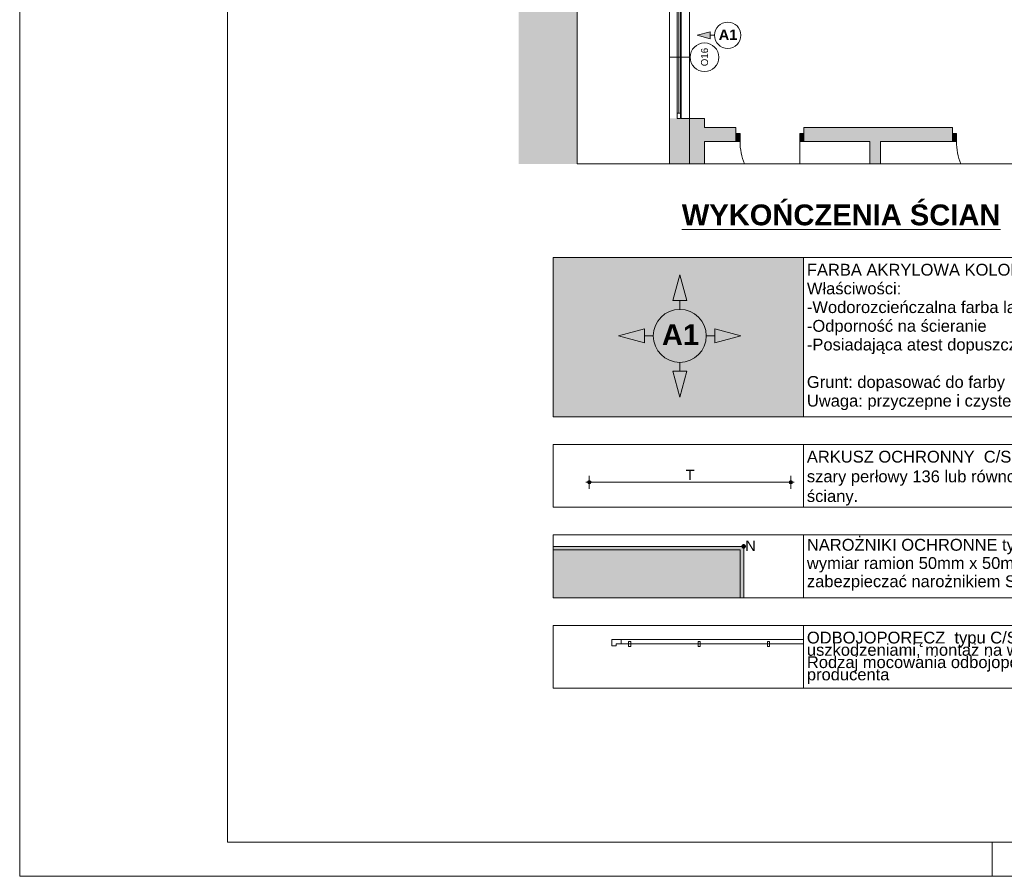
# Paper-space layout 'A-49 WYKOŃCZENIA ŚCIAN - PIĘTRO 4' of a CAD drawing. Header units: millimetres. Extents: x 0 to 500, y 0 to 350.
# Tile 1 of 15: x 0 to 142, y 0 to 123. Entities that reach past the tile are written whole.
import ezdxf
from ezdxf.xclip import XClip

# ---------------------------------------------------------------- set-up
doc = ezdxf.new("R2010")
doc.units = ezdxf.units.MM
doc.header["$MEASUREMENT"] = 0
doc.header["$XCLIPFRAME"] = 0
doc.linetypes.add('DASHDOTX2', pattern=[1000, 500, -250, 0, -250])
doc.linetypes.add('PRZERYWANA_DU_A', pattern=[550, 350, -200])
for name, color, linetype, lineweight in [('0_Nr_pióra__1', 7, 'Continuous', 20), ('0_Nr_pióra__2', 8, 'Continuous', 13), ('A__OKŁADZINY ŚCIAN_Nr_pióra__1', 7, 'Continuous', 20), ('A_ściany_Nr_pióra__1', 7, 'Continuous', 20), ('A_ściany_Nr_pióra__3', 252, 'Continuous', 13), ('AR LEGENDY_Nr_pióra__2', 8, 'Continuous', 13), ('AR P NAROŻNIKI_Nr_pióra__1', 7, 'Continuous', 20), ('AR P NAROŻNIKI_Nr_pióra__2', 8, 'Continuous', 13), ('AR P PŁYTKI_Nr_pióra__2', 8, 'Continuous', 13), ('Drzwi Archicad_Nr_pióra__1', 7, 'Continuous', 20), ('Okna Archicada_Nr_pióra__3', 252, 'Continuous', 13), ('Znaczniki okien Archicada_Nr_pióra__3', 252, 'Continuous', 13)]:
    doc.layers.add(name, color=color, linetype=linetype, lineweight=lineweight)
for name, color, linetype in [('A__OKŁADZINY ŚCIAN', 7, 'Continuous'), ('A_podrys', 7, 'Continuous'), ('A_ściany', 7, 'Continuous'), ('AR P NAROŻNIKI', 7, 'Continuous'), ('AR ŚCIANY ISTNIEJĄCE', 7, 'Continuous'), ('Drzwi Archicad', 7, 'Continuous')]:
    doc.layers.add(name, color=color, linetype=linetype)
for name, color, linetype, lineweight, true_color in [('A__OKŁADZINY ŚCIAN_Nr_pióra__7', 7, 'Continuous', 18, 0x171717), ('A_Arkusz_Nr_pióra__255', 7, 'Continuous', 15, 0x242424), ('A_osie_Nr_pióra__16', 7, 'Continuous', 5, 0x0f0f0f), ('AR ODBOJOPORĘCZ_Nr_pióra__84', 7, 'Continuous', 5, 0x4a4a4a), ('AR P NAROŻNIKI_Nr_pióra__7', 7, 'Continuous', 18, 0x171717)]:
    doc.layers.add(name, color=color, linetype=linetype, lineweight=lineweight, true_color=true_color)
doc.styles.add('STYL_AUTOMATYCZNY_1', font='arial.ttf')
doc.styles.add('STYL_AUTOMATYCZNY_3', font='arial.ttf')
doc.styles.add('STYL_AUTOMATYCZNY_5', font='arial.ttf')

# ---------------------------------------------------------------- blocks, each defined once
blk = doc.blocks.new('Rysunek_2_2', base_point=(-1546.9, -276.58))
at = {"linetype": 'Continuous', "lineweight": 0, "true_color": 0x484848}
blk.add_hatch(color=251, dxfattribs=at).paths.add_polyline_path([(71.84, 102.5), (80.22, 102.5), (80.22, 311.31), (71.84, 311.31)])
at = {"layer": 'A__OKŁADZINY ŚCIAN', "linetype": 'Continuous', "lineweight": 0, "true_color": 0x000000}
blk.add_hatch(color=18, dxfattribs=at).paths.add_polyline_path([(97.5, 121.01), (99.37, 120.51), (99.37, 121.51)])
at = {"layer": 'A_ściany', "linetype": 'Continuous', "lineweight": 0, "true_color": 0x000000}
for points in [[(98.57, 109.05), (93.52, 109.05), (93.52, 102.5), (98.57, 102.5)], [(103.09, 107.75), (98.57, 107.75), (98.57, 105.72), (103.09, 105.72)], [(112.89, 107.75), (112.89, 105.72), (134.25, 105.72), (134.25, 107.75)], [(123.89, 105.72), (122.39, 105.72), (122.39, 102.5), (123.89, 102.5)]]:
    blk.add_hatch(color=18, dxfattribs=at).paths.add_polyline_path(points)
at = {"layer": 'Drzwi Archicad', "linetype": 'Continuous', "lineweight": 0, "true_color": 0xfdfdfd}
for points in [[(103.09, 106.87), (103.09, 105.72), (103.69, 105.72), (103.69, 106.87)], [(112.89, 105.72), (112.89, 106.87), (112.29, 106.87), (112.29, 105.72)], [(134.25, 106.87), (134.25, 105.72), (134.85, 105.72), (134.85, 106.87)]]:
    blk.add_hatch(color=7, dxfattribs=at).paths.add_polyline_path(points)
at = {"layer": '0_Nr_pióra__2', "color": 8, "linetype": 'PRZERYWANA_DU_A', "lineweight": 13, "flags": 128}
for points in [[(80.22, 311.31), (80.22, 102.5)], [(80.22, 102.5), (195.22, 102.5)]]:
    blk.add_lwpolyline(points, dxfattribs=at)
at = {"layer": 'A__OKŁADZINY ŚCIAN_Nr_pióra__1', "color": 7, "linetype": 'Continuous', "lineweight": 20}
for p, q in [((97.5, 121.01), (99.37, 121.51)), ((97.5, 121.01), (99.37, 120.51)), ((99.37, 121.51), (99.37, 120.51)), ((100, 121.01), (99.37, 121.01))]:
    blk.add_line(p, q, dxfattribs=at)
blk.add_circle((101.91, 121.01), 1.9, dxfattribs=at)
at = {"layer": 'A_osie_Nr_pióra__16', "color": 250, "linetype": 'DASHDOTX2', "lineweight": 5, "true_color": 0x0f0f0f}
blk.add_line((96.39, 234.32), (96.39, 102.5), dxfattribs=at)
at = {"layer": 'A_ściany_Nr_pióra__1', "color": 7, "linetype": 'Continuous', "lineweight": 20}
for p, q in [((103.09, 107.75), (102.72, 107.75)), ((103.09, 106.87), (103.09, 107.75)), ((112.89, 107.75), (113.26, 107.75)), ((112.89, 106.87), (112.89, 107.75)), ((134.25, 107.75), (133.88, 107.75)), ((134.25, 106.87), (134.25, 107.75)), ((103.09, 105.72), (103.09, 106.87)), ((112.89, 105.72), (112.89, 106.87)), ((134.25, 105.72), (134.25, 106.87)), ((103.09, 105.72), (102.62, 105.72)), ((112.89, 105.72), (113.36, 105.72)), ((134.25, 105.72), (133.78, 105.72))]:
    blk.add_line(p, q, dxfattribs=at)
at = {"layer": 'A_ściany_Nr_pióra__1', "color": 7, "linetype": 'Continuous', "lineweight": 20, "flags": 128}
for points in [[(93.52, 109.05), (93.52, 102.5)], [(98.57, 109.05), (95.23, 109.05)], [(98.57, 107.75), (98.57, 109.05)], [(103.09, 107.75), (98.57, 107.75)], [(134.25, 107.75), (112.89, 107.75)], [(98.57, 105.72), (103.09, 105.72)], [(98.57, 102.5), (98.57, 105.72)], [(112.89, 105.72), (122.39, 105.72)], [(122.39, 105.72), (122.39, 102.5)], [(123.89, 105.72), (134.25, 105.72)], [(123.89, 102.5), (123.89, 105.72)]]:
    blk.add_lwpolyline(points, dxfattribs=at)
at = {"layer": 'A_ściany_Nr_pióra__3', "color": 252, "linetype": 'Continuous', "lineweight": 13}
for p, q in [((93.52, 126.65), (93.52, 109.05)), ((95.23, 109.05), (95.23, 126.65))]:
    blk.add_line(p, q, dxfattribs=at)
at = {"layer": 'Drzwi Archicad_Nr_pióra__1', "color": 7, "linetype": 'Continuous', "lineweight": 20}
for p, q in [((103.09, 107.75), (102.72, 107.75)), ((103.09, 107.75), (102.72, 107.75)), ((103.09, 106.87), (103.09, 107.75)), ((103.09, 106.87), (103.09, 107.75)), ((112.89, 106.87), (112.89, 107.75)), ((112.89, 106.87), (112.89, 107.75)), ((112.89, 107.75), (113.26, 107.75)), ((112.89, 107.75), (113.26, 107.75)), ((134.25, 107.75), (133.88, 107.75)), ((134.25, 107.75), (133.88, 107.75)), ((134.25, 106.87), (134.25, 107.75)), ((134.25, 106.87), (134.25, 107.75)), ((103.09, 106.87), (103.69, 106.87)), ((103.09, 105.72), (103.09, 106.87)), ((103.09, 105.72), (103.09, 106.87)), ((103.09, 105.72), (103.09, 106.87)), ((103.69, 106.87), (103.69, 105.72)), ((112.29, 105.72), (112.29, 106.87)), ((112.29, 106.87), (112.89, 106.87)), ((112.89, 106.87), (112.89, 105.72)), ((112.89, 105.72), (112.89, 106.87)), ((112.89, 105.72), (112.89, 106.87)), ((134.25, 106.87), (134.85, 106.87)), ((134.25, 105.72), (134.25, 106.87)), ((134.25, 105.72), (134.25, 106.87)), ((134.25, 105.72), (134.25, 106.87)), ((134.85, 106.87), (134.85, 105.72)), ((103.09, 105.72), (102.62, 105.72)), ((103.09, 105.72), (102.62, 105.72)), ((103.69, 105.72), (103.09, 105.72)), ((112.89, 105.72), (112.29, 105.72)), ((112.29, 105.72), (112.29, 102.5)), ((112.89, 105.72), (113.36, 105.72)), ((112.89, 105.72), (113.36, 105.72)), ((134.25, 105.72), (133.78, 105.72)), ((134.25, 105.72), (133.78, 105.72)), ((134.85, 105.72), (134.25, 105.72))]:
    blk.add_line(p, q, dxfattribs=at)
for centre in [(112.29, 105.72), (143.45, 105.72)]:
    blk.add_arc(centre, 8.6, 180, 201.9884, dxfattribs=at)
at = {"layer": 'Okna Archicada_Nr_pióra__3', "color": 252, "linetype": 'Continuous', "lineweight": 13}
for p, q in [((94.62, 126.65), (94.62, 109.05)), ((95.12, 109.05), (95.12, 126.65)), ((94.87, 109.8), (94.87, 125.9)), ((95.12, 109.8), (94.62, 109.8)), ((94.62, 109.05), (95.12, 109.05))]:
    blk.add_line(p, q, dxfattribs=at)
at = {"layer": 'Znaczniki okien Archicada_Nr_pióra__3', "color": 252, "linetype": 'Continuous', "lineweight": 13}
blk.add_line((96.51, 117.85), (93.52, 117.85), dxfattribs=at)
for start, end in [(90, 270), (270, 90)]:
    blk.add_arc((98.57, 117.85), 2.06, start, end, dxfattribs=at)
at = {"layer": 'A__OKŁADZINY ŚCIAN_Nr_pióra__1', "color": 7, "linetype": 'Continuous', "lineweight": 20, "insert": (100.62, 121.09), "char_height": 1.5, "attachment_point": 4, "style": 'STYL_AUTOMATYCZNY_3'}
blk.add_mtext('\\A1;{\\pql;\\fArial|b1|i0|c238|p0;\\W1.000000;A1}', dxfattribs=at)
at = {"layer": 'Znaczniki okien Archicada_Nr_pióra__3', "color": 252, "linetype": 'Continuous', "lineweight": 13, "insert": (99.09, 116.56), "char_height": 1, "attachment_point": 7, "rotation": 90, "style": 'STYL_AUTOMATYCZNY_1'}
blk.add_mtext('\\A1;{\\pql;\\pt1;\\fArial|b0|i0|c238|p0;\\W1.000000;O16}', dxfattribs=at)
blk = doc.blocks.new('Rysunek_3_3', base_point=(-2093.46, -375.77))
at = {"linetype": 'Continuous', "lineweight": 0, "true_color": 0xe1e1e1}
for points in [[(112.81, 66.12), (112.81, 89.02), (76.81, 89.02), (76.81, 66.12)], [(76.81, 46.97), (103.71, 46.97), (103.71, 40.09), (104.21, 40.09), (104.21, 47.47), (76.81, 47.47)]]:
    blk.add_hatch(color=254, dxfattribs=at).paths.add_polyline_path(points)
at = {"linetype": 'Continuous', "lineweight": 0, "true_color": 0x000000}
for points in [[(95.01, 86.56), (94.01, 82.83), (96.01, 82.83)], [(86.2, 77.76), (89.93, 76.76), (89.93, 78.76)], [(103.81, 77.76), (100.08, 78.76), (100.08, 76.76)], [(95.01, 68.95), (96.01, 72.68), (94.01, 72.68)]]:
    blk.add_hatch(color=18, dxfattribs=at).paths.add_polyline_path(points)
at = {"layer": 'A__OKŁADZINY ŚCIAN', "linetype": 'Continuous', "lineweight": 0, "true_color": 0x171717}
for points in [[(81.74, 56.7), (81.76, 56.61), (81.81, 56.52), (81.9, 56.47), (81.99, 56.45), (82.09, 56.47), (82.17, 56.52), (82.22, 56.61), (82.24, 56.7), (82.22, 56.8), (82.17, 56.88), (82.09, 56.93), (81.99, 56.95), (81.9, 56.93), (81.81, 56.88), (81.76, 56.8)], [(110.74, 56.7), (110.76, 56.61), (110.82, 56.52), (110.9, 56.47), (110.99, 56.45), (111.09, 56.47), (111.17, 56.52), (111.22, 56.61), (111.24, 56.7), (111.22, 56.8), (111.17, 56.88), (111.09, 56.93), (110.99, 56.95), (110.9, 56.93), (110.82, 56.88), (110.76, 56.8)]]:
    blk.add_hatch(color=250, dxfattribs=at).paths.add_polyline_path(points)
at = {"layer": 'AR P NAROŻNIKI', "linetype": 'Continuous', "lineweight": 0, "true_color": 0x171717}
blk.add_hatch(color=250, dxfattribs=at).paths.add_polyline_path([(104.46, 47.47, 1), (103.96, 47.47, 1)])
at = {"layer": 'AR ŚCIANY ISTNIEJĄCE', "linetype": 'Continuous', "lineweight": 0, "true_color": 0xb6b6b6}
blk.add_hatch(color=253, dxfattribs=at).paths.add_polyline_path([(76.81, 46.97), (76.81, 40.09), (103.71, 40.09), (103.71, 46.97)])
at = {"layer": '0_Nr_pióra__1', "color": 7, "linetype": 'Continuous', "lineweight": 20}
for p, q in [((95.01, 86.56), (94.01, 82.83)), ((95.01, 86.56), (96.01, 82.83)), ((96.01, 82.83), (94.01, 82.83)), ((95.01, 81.56), (95.01, 82.83)), ((86.2, 77.76), (89.93, 78.76)), ((89.93, 78.76), (89.93, 76.76)), ((100.08, 76.76), (100.08, 78.76)), ((103.81, 77.76), (100.08, 78.76)), ((86.2, 77.76), (89.93, 76.76)), ((91.2, 77.76), (89.93, 77.76)), ((98.81, 77.76), (100.08, 77.76)), ((103.81, 77.76), (100.08, 76.76)), ((95.01, 73.95), (95.01, 72.68)), ((94.01, 72.68), (96.01, 72.68)), ((95.01, 68.95), (94.01, 72.68)), ((95.01, 68.95), (96.01, 72.68))]:
    blk.add_line(p, q, dxfattribs=at)
blk.add_circle((95.01, 77.76), 3.81, dxfattribs=at)
at = {"layer": '0_Nr_pióra__2', "color": 8, "linetype": 'Continuous', "lineweight": 13}
for p, q in [((245.12, 89.02), (112.81, 89.02)), ((112.81, 89.02), (112.81, 66.12)), ((245.12, 66.12), (245.12, 89.02)), ((112.81, 66.12), (245.12, 66.12))]:
    blk.add_line(p, q, dxfattribs=at)
at = {"layer": '0_Nr_pióra__2', "color": 8, "linetype": 'Continuous', "lineweight": 13, "flags": 128}
for points in [[(112.81, 66.12), (112.81, 89.02), (76.81, 89.02), (76.81, 66.12)], [(76.81, 46.97), (76.81, 47.47), (104.21, 47.47), (104.21, 40.09), (103.71, 40.09), (103.71, 46.97)]]:
    blk.add_lwpolyline(points, close=True, dxfattribs=at)
at = {"layer": 'A__OKŁADZINY ŚCIAN_Nr_pióra__7', "color": 250, "linetype": 'Continuous', "lineweight": 18, "true_color": 0x171717}
for p, q in [((81.49, 56.7), (81.74, 56.7)), ((81.99, 56.95), (81.99, 57.64)), ((82.24, 56.7), (110.74, 56.7)), ((110.99, 56.95), (110.99, 57.64)), ((111.24, 56.7), (111.49, 56.7)), ((81.99, 55.76), (81.99, 56.45)), ((110.99, 55.76), (110.99, 56.45))]:
    blk.add_line(p, q, dxfattribs=at)
for centre in [(81.99, 56.7), (110.99, 56.7)]:
    blk.add_circle(centre, 0.25, dxfattribs=at)
at = {"layer": 'AR LEGENDY_Nr_pióra__2', "color": 8, "linetype": 'Continuous', "lineweight": 13}
for p, q in [((245.12, 62.12), (112.81, 62.12)), ((112.81, 62.12), (112.81, 53.11)), ((245.12, 53.11), (245.12, 62.12)), ((112.81, 53.11), (245.12, 53.11)), ((245.12, 49.11), (112.81, 49.11)), ((112.81, 49.11), (112.81, 40.09)), ((245.12, 40.09), (245.12, 49.11)), ((112.81, 40.09), (245.12, 40.09)), ((245.12, 36.09), (112.81, 36.09)), ((112.81, 36.09), (112.81, 27.08)), ((245.12, 27.08), (245.12, 36.09)), ((112.81, 27.08), (245.12, 27.08))]:
    blk.add_line(p, q, dxfattribs=at)
at = {"layer": 'AR ODBOJOPORĘCZ_Nr_pióra__84', "color": 251, "linetype": 'Continuous', "lineweight": 5, "true_color": 0x4a4a4a}
for p, q in [((85.24, 33.16), (85.24, 34.05)), ((85.24, 33.16), (85.24, 34.05)), ((85.24, 34.05), (112.81, 34.05)), ((86.59, 33.46), (86.59, 34.05)), ((85.24, 33.16), (85.84, 33.16)), ((85.84, 33.46), (112.81, 33.46)), ((85.84, 33.16), (85.84, 33.46)), ((87.65, 33.78), (87.65, 33.05)), ((87.65, 33.78), (87.95, 33.78)), ((87.65, 33.05), (87.95, 33.05)), ((87.95, 33.78), (87.95, 33.05)), ((97.65, 33.78), (97.65, 33.05)), ((97.65, 33.78), (97.95, 33.78)), ((97.65, 33.05), (97.95, 33.05)), ((97.95, 33.78), (97.95, 33.05)), ((107.65, 33.78), (107.65, 33.05)), ((107.65, 33.78), (107.95, 33.78)), ((107.65, 33.05), (107.95, 33.05)), ((107.95, 33.78), (107.95, 33.05))]:
    blk.add_line(p, q, dxfattribs=at)
at = {"layer": 'AR P NAROŻNIKI_Nr_pióra__1', "color": 7, "linetype": 'Continuous', "lineweight": 20}
blk.add_circle((104.21, 47.47), 0.25, dxfattribs=at)
at = {"layer": 'AR P NAROŻNIKI_Nr_pióra__2', "color": 8, "linetype": 'PRZERYWANA_DU_A', "lineweight": 13, "flags": 128}
blk.add_lwpolyline([(104.46, 47.47, 1), (103.96, 47.47, 1)], format="xyb", close=True, dxfattribs=at)
at = {"layer": 'AR P PŁYTKI_Nr_pióra__2', "color": 8, "linetype": 'Continuous', "lineweight": 13, "flags": 128}
for points in [[(112.81, 62.12), (112.81, 53.11), (76.81, 53.11), (76.81, 62.12)], [(112.81, 49.11), (112.81, 40.09), (76.81, 40.09), (76.81, 49.11)], [(112.81, 36.09), (112.81, 27.08), (76.81, 27.08), (76.81, 36.09)]]:
    blk.add_lwpolyline(points, close=True, dxfattribs=at)
at = {"layer": '0_Nr_pióra__1', "color": 7, "linetype": 'Continuous', "lineweight": 20, "insert": (92.44, 77.93), "char_height": 3, "attachment_point": 4, "style": 'STYL_AUTOMATYCZNY_3'}
blk.add_mtext('\\A1;{\\pql;\\fArial|b1|i0|c238|p0;\\W1.000000;A1}', dxfattribs=at)
at = {"layer": '0_Nr_pióra__2', "color": 8, "linetype": 'Continuous', "lineweight": 13, "insert": (95.31, 96.67), "char_height": 3, "attachment_point": 1, "style": 'STYL_AUTOMATYCZNY_3'}
blk.add_mtext('\\A1;{\\pql;\\fArial|b1|i0|c238|p0;\\L\\W1.000000;\\LWYKOŃCZENIA ŚCIAN}', dxfattribs=at)
at = {"layer": '0_Nr_pióra__2', "color": 8, "linetype": 'Continuous', "lineweight": 13, "insert": (113.31, 88.13), "char_height": 1.7, "attachment_point": 1, "line_spacing_factor": 0.949866, "style": 'STYL_AUTOMATYCZNY_1'}
blk.add_mtext('\\A1;{\\pql;\\fArial|b0|i0|c238|p0;\\W1.000000;FARBA AKRYLOWA KOLOR NCS S1502-Y50R   - min. 2 warstwy.\\P\\pql;\\fArial|b0|i0|c238|p0;\\W1.000000;Właściwości:\\P\\pql;\\fArial|b0|i0|c238|p0;\\W1.000000;-Wodorozcieńczalna farba lateksowa przeznaczona do malowania ścian i sufitów wewnątrz budynków.\\P\\pql;\\fArial|b0|i0|c238|p0;\\W1.000000;-Odporność na ścieranie\\P\\pql;\\fArial|b0|i0|c238|p0;\\W1.000000;-Posiadająca atest dopuszczający do stosowania w pomieszczeniach służby zdrowia.\\P\\pql;\\fRomanS|b0|i0|c238|p0;\\W1.000000;\\P\\pql;\\fArial|b0|i0|c238|p0;\\W1.000000;Grunt: dopasować do farby\\P\\pql;\\fArial|b0|i0|c238|p0;\\W1.000000;Uwaga: przyczepne i czyste podłoże zagruntować (grunt dobrać odpowiednio do rodzaju podłoża). }', dxfattribs=at)
at = {"layer": 'A__OKŁADZINY ŚCIAN_Nr_pióra__7', "color": 250, "linetype": 'Continuous', "lineweight": 18, "true_color": 0x171717, "insert": (95.86, 57), "char_height": 1.5, "width": 1.2566, "attachment_point": 7, "style": 'STYL_AUTOMATYCZNY_5'}
blk.add_mtext('\\A1;{\\pql;\\fArial|b0|i0|c238|p0;\\W1.000000;T}', dxfattribs=at)
at = {"layer": 'AR LEGENDY_Nr_pióra__2', "color": 8, "linetype": 'Continuous', "lineweight": 13, "insert": (113.31, 61.23), "char_height": 1.7, "width": 131.3066, "attachment_point": 1, "style": 'STYL_AUTOMATYCZNY_1'}
blk.add_mtext('\\A1;{\\pql;\\fArial|b0|i0|c238|p0;\\W1.000000;ARKUSZ OCHRONNY  C/S ACROVYN  gr. 2,0 mm, wys. 900 mm , chroniący ściany przed wszelkimi uszkodzeniami; kolor: szary perłowy 136 lub równoważny. Montaż na wysokości 10 cm bezpośrednio nad cokołem posadzki, bezpośrednio do ściany.\\P\\pql;\\fArial|b0|i0|c238|p0;\\W1.000000;}', dxfattribs=at)
at = {"layer": 'AR LEGENDY_Nr_pióra__2', "color": 8, "linetype": 'Continuous', "lineweight": 13, "char_height": 1.7, "width": 131.3066, "attachment_point": 1, "style": 'STYL_AUTOMATYCZNY_1'}
for s, insert, line_spacing_factor in [('\\A1;{\\pql;\\fArial|b0|i0|c238|p0;\\W1.000000;NAROŻNIKI OCHRONNE typu C/S ACROVYN TYP SO 50 lub równoważne - osłona przeciwuderzeniowa, wysokość 65cm, wymiar ramion 50mm x 50mm, kolor: szary perłowy 136 lub równoważny. Uwaga: narożniki o kącie różnym od 90 ° zabezpieczać narożnikiem SO 50 zmienny kąt. }', (113.31, 48.55), 0.926071), ('\\A1;{\\pql;\\fArial|b0|i0|c238|p0;\\W1.000000;ODBOJOPORĘCZ  typu C/S ACROVYN HRB20 lub równoważna o funkcji poręczy oraz ochrony ściany przed wszelkimi uszkodzeniami, montaż na wysokości 90 cm (górna krawędź), wys. 140mm, kolor: szary perłowy 136 lub równoważny. Rodzaj mocowania odbojoporęczy należy dostosować do rodzaju podłoża. Rozstaw mocowań wg. specyfikacji technicznej producenta}', (113.31, 35.2), 0.623783)]:
    blk.add_mtext(s, dxfattribs=dict(at, insert=insert, line_spacing_factor=line_spacing_factor))
at = {"layer": 'AR P NAROŻNIKI_Nr_pióra__7', "color": 250, "linetype": 'Continuous', "lineweight": 18, "true_color": 0x171717, "insert": (104.44, 47.56), "char_height": 1.5, "attachment_point": 4, "style": 'STYL_AUTOMATYCZNY_1'}
blk.add_mtext('\\A1;{\\pql;\\fArial|b0|i0|c238|p0;\\W1.000000;N}', dxfattribs=at)

psp = doc.layouts.new('A-49 WYKOŃCZENIA ŚCIAN - PIĘTRO 4')

# ---------------------------------------------------------------- linework, layer by layer
at = {"layer": 'A_Arkusz_Nr_pióra__255', "color": 250, "linetype": 'Continuous', "lineweight": 15, "true_color": 0x242424}
for p, q in [((29.9, 345.1), (29.9, 4.9)), ((495.1, 4.9), (29.9, 4.9)), ((140, 0), (140, 4.9))]:
    psp.add_line(p, q, dxfattribs=at)
at = {"layer": 'A_Arkusz_Nr_pióra__255', "color": 250, "linetype": 'Continuous', "lineweight": 15, "true_color": 0x242424, "flags": 128}
psp.add_lwpolyline([(0, 350), (500, 350), (500, 0), (0, 0)], close=True, dxfattribs=at)

# ---------------------------------------------------------------- block references
at = {"layer": 'A_podrys', "color": 37, "linetype": 'Continuous', "lineweight": 5, "true_color": 0x656532}
ref = psp.add_blockref('Rysunek_2_2', (-1546.9, -276.58), dxfattribs=at)
XClip(ref).set_block_clipping_path([(71.8383263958, 102.4952640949), (322.2882976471, 311.3052640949)])
ref = psp.add_blockref('Rysunek_3_3', (-2093.46, -375.77), dxfattribs=at)
XClip(ref).set_block_clipping_path([(71.8383263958, 22.0809241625), (250.1046410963, 97.4952640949)])

doc.saveas('drawing.dxf')
